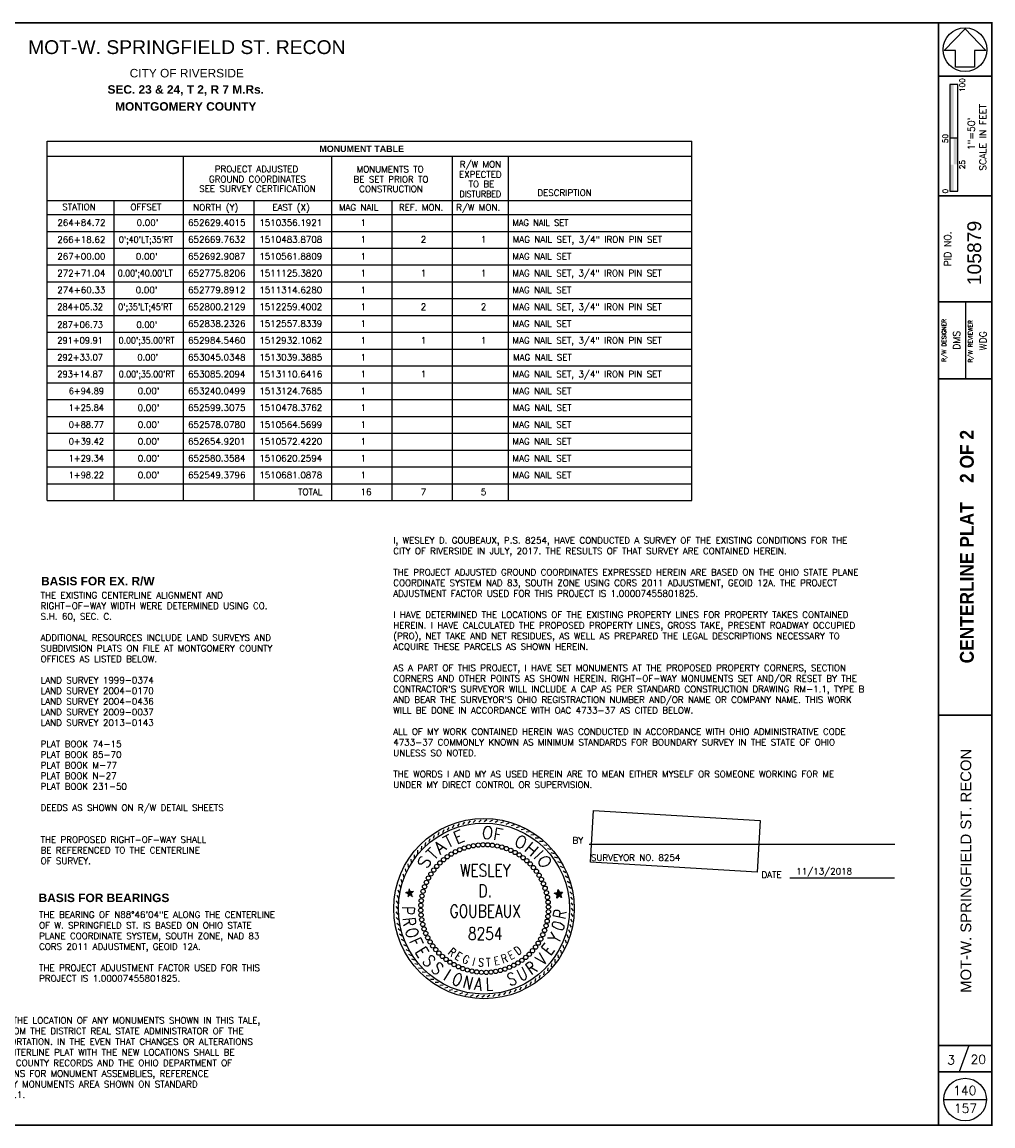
# Paper-space layout 'CENTERLINEPLAT (2)' of a CAD drawing. Extents: x -1.1 to 31.4, y 0 to 20.8.
# Tile 2 of 2: x 13.1 to 31.4, y 0 to 20.8. Entities that reach past the tile are written whole.
import ezdxf
from ezdxf.enums import TextEntityAlignment as Align

# ---------------------------------------------------------------- set-up
doc = ezdxf.new("R2010")
doc.units = 0
doc.header["$MEASUREMENT"] = 0
for name, color, linetype in [('BORDER', 7, 'Continuous'), ('SHEET', 7, 'Continuous'), ('SHEET_TXT', 9, 'Continuous'), ('STAMP_WDG', 20, 'Continuous'), ('text', 9, 'Continuous'), ('TEXT-FIELD', 11, 'Continuous')]:
    doc.layers.add(name, color=color, linetype=linetype)
doc.styles.add('ODOT', font='arialbd.ttf')
doc.styles.add('ROMANS', font='simplex.shx', dxfattribs={"width": 0.85})
doc.styles.add('SOLID', font='arialbd.ttf')
doc.styles.get("Standard").update_dxf_attribs({"font": 'simplex.shx'})
picture_1 = doc.add_image_def('image1.jpg', size_in_pixel=(1461, 455))

# ---------------------------------------------------------------- blocks, each defined once
blk = doc.blocks.new('*U287')
at = {"color": 0, "linetype": 'ByBlock', "lineweight": -2}
blk.add_lwpolyline([(-0.122, -0.23), (-0.122, -0.014), (-0.271, -0.014), (0, 0.271), (0.271, -0.014), (0.122, -0.014), (0.122, -0.23)], close=True, dxfattribs=at)
blk.add_circle((0, 0), 0.284, dxfattribs=at)
blk = doc.blocks.new('*X354')
at = {"color": 0}
for p, q in [((11.006, 5.045), (11.007, 5.046)), ((11.012, 5.041), (11.019, 5.048)), ((11.019, 5.037), (11.032, 5.05)), ((11.026, 5.033), (11.044, 5.052)), ((11.033, 5.03), (11.057, 5.054)), ((11.04, 5.026), (11.069, 5.055)), ((11.047, 5.022), (11.082, 5.057)), ((11.053, 5.018), (11.094, 5.059)), ((11.06, 5.014), (11.107, 5.061)), ((11.067, 5.011), (11.119, 5.063)), ((11.074, 5.007), (11.132, 5.065)), ((11.081, 5.003), (11.197, 5.12)), ((11.088, 4.999), (11.201, 5.112)), ((11.094, 4.996), (11.204, 5.105)), ((11.101, 4.992), (11.207, 5.098)), ((11.106, 4.859), (11.341, 5.094)), ((11.108, 4.871), (11.329, 5.092)), ((11.108, 4.988), (11.21, 5.09)), ((11.11, 4.884), (11.317, 5.091)), ((11.112, 4.897), (11.304, 5.089)), ((11.114, 4.909), (11.292, 5.087)), ((11.115, 4.984), (11.214, 5.083)), ((11.116, 4.922), (11.28, 5.086)), ((11.118, 4.934), (11.268, 5.084)), ((11.12, 4.947), (11.256, 5.082)), ((11.122, 4.959), (11.243, 5.081)), ((11.122, 4.981), (11.219, 5.078)), ((11.124, 4.972), (11.231, 5.079)), ((11.142, 5.075), (11.194, 5.127)), ((11.143, 5.087), (11.191, 5.134)), ((11.145, 5.099), (11.187, 5.142)), ((11.147, 5.112), (11.184, 5.149)), ((11.149, 5.124), (11.181, 5.156)), ((11.15, 5.137), (11.178, 5.164)), ((11.152, 5.149), (11.174, 5.171)), ((11.154, 5.161), (11.171, 5.178)), ((11.156, 5.174), (11.168, 5.186)), ((11.158, 5.186), (11.165, 5.193)), ((11.159, 5.199), (11.161, 5.2)), ((11.193, 4.935), (11.253, 4.995)), ((11.199, 4.931), (11.256, 4.987)), ((11.206, 4.927), (11.259, 4.98)), ((11.213, 4.923), (11.262, 4.972)), ((11.219, 4.919), (11.265, 4.965)), ((11.226, 4.915), (11.268, 4.957)), ((11.232, 4.911), (11.271, 4.95)), ((11.239, 4.907), (11.274, 4.942)), ((11.246, 4.903), (11.277, 4.934)), ((11.252, 4.899), (11.28, 4.927)), ((11.259, 4.895), (11.283, 4.919)), ((11.266, 4.891), (11.286, 4.912)), ((11.272, 4.887), (11.29, 4.904)), ((11.279, 4.883), (11.293, 4.897)), ((11.285, 4.879), (11.296, 4.889)), ((11.292, 4.875), (11.299, 4.882)), ((11.299, 4.871), (11.302, 4.874))]:
    blk.add_line(p, q, dxfattribs=at)
blk = doc.blocks.new('*X353')
at = {"color": 0}
for p, q in [((11.015, 5.04), (11.024, 5.049)), ((11.037, 5.027), (11.065, 5.055)), ((11.06, 5.014), (11.107, 5.061)), ((11.083, 5.002), (11.198, 5.117)), ((11.106, 4.989), (11.209, 5.093)), ((11.111, 4.888), (11.313, 5.09)), ((11.117, 4.93), (11.272, 5.085)), ((11.124, 4.972), (11.231, 5.079)), ((11.145, 5.099), (11.187, 5.142)), ((11.151, 5.141), (11.177, 5.166)), ((11.157, 5.182), (11.166, 5.191)), ((11.193, 4.935), (11.253, 4.995)), ((11.215, 4.922), (11.263, 4.97)), ((11.237, 4.908), (11.273, 4.945)), ((11.259, 4.895), (11.283, 4.919)), ((11.281, 4.882), (11.294, 4.894)), ((11.303, 4.868), (11.304, 4.869))]:
    blk.add_line(p, q, dxfattribs=at)

psp = doc.layouts.new('CENTERLINEPLAT (2)')

# ---------------------------------------------------------------- linework, layer by layer
at = {"layer": 'BORDER', "const_width": 0.02}
psp.add_lwpolyline([(30.019, 20.75), (31.375, 20.75)], dxfattribs=at)
at = {"layer": 'SHEET'}
for p, q in [((30.88, 15.497), (30.88, 14.047)), ((30.946, 1.5), (30.764, 1)), ((30.472, 0.48), (31.275, 0.48))]:
    psp.add_line(p, q, dxfattribs=at)
at = {"layer": 'SHEET', "const_width": 0.0315}
psp.add_lwpolyline([(0, 20.75), (31.375, 20.75), (31.375, 0), (0, 0)], close=True, dxfattribs=at)
for points in [[(30.375, 20.75), (30.375, 0)], [(30.372, 19.747), (31.375, 19.747)], [(30.372, 17.497), (31.375, 17.497)], [(30.372, 17.497), (31.375, 17.497)], [(30.372, 15.497), (31.375, 15.497)], [(30.378, 14.047), (31.381, 14.047)], [(31.375, 7.717), (30.372, 7.717)], [(31.375, 1.5), (30.372, 1.5)], [(31.375, 1), (30.372, 1)]]:
    psp.add_lwpolyline(points, dxfattribs=at)
at = {"layer": 'SHEET'}
psp.add_circle((30.873, 0.48), 0.401, dxfattribs=at)
at = {"layer": 'SHEET_TXT'}
for p, q in [((30.585, 19.59), (30.585, 17.584)), ((30.736, 19.59), (30.585, 19.59)), ((30.736, 17.584), (30.736, 19.59)), ((30.585, 18.587), (30.736, 18.587)), ((30.585, 17.584), (30.736, 17.584))]:
    psp.add_line(p, q, dxfattribs=at)
for points in [[(30.66, 18.587), (30.66, 19.59), (30.585, 18.584), (30.585, 19.59)], [(30.736, 18.087), (30.736, 18.587), (30.66, 18.087), (30.66, 18.587)], [(30.66, 17.584), (30.66, 18.084), (30.585, 17.584), (30.585, 18.084)]]:
    psp.add_solid(points, dxfattribs=at)
at = {"layer": 'STAMP_WDG'}
for p, q in [((21.257, 5.644), (21.225, 5.592)), ((21.357, 5.677), (21.322, 5.628)), ((21.458, 5.704), (21.42, 5.657)), ((21.561, 5.725), (21.52, 5.68)), ((21.665, 5.738), (21.621, 5.696)), ((21.77, 5.746), (21.724, 5.706)), ((21.875, 5.746), (21.826, 5.71)), ((21.98, 5.741), (21.929, 5.707)), ((22.084, 5.728), (22.031, 5.698)), ((22.187, 5.709), (22.132, 5.682)), ((22.289, 5.684), (22.233, 5.661)), ((22.389, 5.652), (22.331, 5.632)), ((22.487, 5.614), (22.428, 5.598)), ((20.886, 5.452), (20.867, 5.393)), ((20.974, 5.509), (20.952, 5.452)), ((21.065, 5.56), (21.04, 5.504)), ((21.16, 5.605), (21.131, 5.551)), ((22.582, 5.57), (22.522, 5.558)), ((22.675, 5.52), (22.614, 5.512)), ((22.764, 5.464), (22.703, 5.46)), ((20.645, 5.25), (20.638, 5.189)), ((20.721, 5.322), (20.71, 5.262)), ((20.801, 5.389), (20.786, 5.33)), ((22.849, 5.403), (22.788, 5.402)), ((22.93, 5.337), (22.869, 5.34)), ((23.007, 5.265), (22.947, 5.272)), ((23.08, 5.189), (23.02, 5.2)), ((20.446, 5.006), (20.45, 4.945)), ((20.507, 5.091), (20.508, 5.03)), ((20.573, 5.173), (20.57, 5.112)), ((23.147, 5.109), (23.088, 5.124)), ((23.209, 5.024), (23.151, 5.043)), ((20.34, 4.825), (20.352, 4.765)), ((20.39, 4.917), (20.398, 4.857)), ((23.266, 4.936), (23.209, 4.958)), ((23.317, 4.845), (23.262, 4.87)), ((20.258, 4.632), (20.278, 4.574)), ((20.296, 4.729), (20.312, 4.67)), ((23.363, 4.75), (23.309, 4.779)), ((23.402, 4.653), (23.35, 4.685)), ((23.435, 4.553), (23.385, 4.588)), ((20.201, 4.43), (20.228, 4.375)), ((20.226, 4.532), (20.249, 4.475)), ((23.145, 4.365), (23.208, 4.375)), ((23.201, 4.335), (23.145, 4.365)), ((23.208, 4.375), (23.217, 4.438)), ((23.217, 4.438), (23.242, 4.38)), ((23.243, 4.38), (23.302, 4.388)), ((23.302, 4.388), (23.259, 4.344)), ((23.462, 4.452), (23.414, 4.49)), ((23.482, 4.349), (23.437, 4.39)), ((20.169, 4.222), (20.203, 4.171)), ((20.182, 4.327), (20.212, 4.273)), ((23.191, 4.275), (23.201, 4.335)), ((23.231, 4.315), (23.191, 4.275)), ((23.283, 4.284), (23.231, 4.315)), ((23.259, 4.344), (23.283, 4.284)), ((23.496, 4.244), (23.454, 4.289)), ((23.503, 4.14), (23.464, 4.186)), ((20.164, 4.118), (20.2, 4.069)), ((20.164, 4.013), (20.204, 3.966)), ((23.498, 3.93), (23.465, 3.981)), ((23.504, 4.035), (23.468, 4.084)), ((20.172, 3.908), (20.214, 3.864)), ((20.185, 3.804), (20.23, 3.763)), ((23.467, 3.723), (23.44, 3.778)), ((23.486, 3.826), (23.456, 3.879)), ((20.206, 3.701), (20.253, 3.662)), ((20.233, 3.599), (20.282, 3.564)), ((23.41, 3.521), (23.39, 3.579)), ((23.441, 3.621), (23.418, 3.677)), ((20.266, 3.5), (20.318, 3.468)), ((20.305, 3.402), (20.359, 3.374)), ((23.327, 3.328), (23.315, 3.388)), ((23.372, 3.423), (23.356, 3.482)), ((20.35, 3.308), (20.406, 3.282)), ((20.401, 3.216), (20.458, 3.194)), ((20.458, 3.128), (20.517, 3.11)), ((23.161, 3.061), (23.16, 3.122)), ((23.222, 3.146), (23.217, 3.207)), ((23.278, 3.235), (23.269, 3.296)), ((20.521, 3.043), (20.58, 3.029)), ((20.588, 2.963), (20.648, 2.952)), ((23.023, 2.903), (23.03, 2.963)), ((23.094, 2.98), (23.098, 3.041)), ((20.66, 2.887), (20.721, 2.88)), ((20.737, 2.816), (20.798, 2.812)), ((20.819, 2.749), (20.88, 2.75)), ((22.782, 2.701), (22.8, 2.759)), ((22.867, 2.763), (22.881, 2.822)), ((22.947, 2.83), (22.958, 2.89)), ((20.904, 2.688), (20.965, 2.693)), ((20.993, 2.632), (21.053, 2.641)), ((21.085, 2.583), (21.145, 2.595)), ((21.169, 2.538), (21.228, 2.554)), ((21.266, 2.506), (21.324, 2.525)), ((21.366, 2.474), (21.423, 2.497)), ((22.197, 2.454), (22.235, 2.501)), ((22.298, 2.48), (22.334, 2.53)), ((22.398, 2.508), (22.431, 2.56)), ((22.496, 2.547), (22.525, 2.601)), ((22.602, 2.593), (22.628, 2.648)), ((22.694, 2.644), (22.716, 2.701)), ((21.468, 2.449), (21.523, 2.475)), ((21.571, 2.43), (21.624, 2.46)), ((21.676, 2.417), (21.727, 2.451)), ((21.78, 2.411), (21.829, 2.448)), ((21.885, 2.412), (21.932, 2.452)), ((21.99, 2.419), (22.034, 2.462)), ((22.094, 2.433), (22.135, 2.478))]:
    psp.add_line(p, q, dxfattribs=at)
for centre, radius in [((21.822, 4.076), 1.698), ((21.822, 4.076), 1.61), ((21.366, 5.183), 0.0405), ((21.45, 5.214), 0.0405), ((21.536, 5.24), 0.0405), ((21.624, 5.259), 0.0405), ((21.713, 5.271), 0.0405), ((21.803, 5.277), 0.0405), ((21.893, 5.276), 0.0405), ((21.982, 5.268), 0.0405), ((22.071, 5.254), 0.0405), ((22.158, 5.233), 0.0405), ((22.244, 5.205), 0.0405), ((22.327, 5.171), 0.0405), ((21.061, 4.996), 0.0405), ((21.132, 5.051), 0.0405), ((21.207, 5.101), 0.0405), ((21.285, 5.145), 0.0405), ((22.407, 5.132), 0.0405), ((22.485, 5.086), 0.0405), ((22.558, 5.034), 0.0405), ((22.628, 4.977), 0.0405), ((20.876, 4.801), 0.0405), ((20.933, 4.87), 0.0405), ((20.994, 4.935), 0.0405), ((22.693, 4.916), 0.0405), ((22.753, 4.849), 0.0405), ((22.808, 4.778), 0.0405), ((20.739, 4.569), 0.0405), ((20.778, 4.65), 0.0405), ((20.824, 4.727), 0.0405), ((22.858, 4.703), 0.0405), ((22.902, 4.625), 0.0405), ((22.94, 4.544), 0.0405), ((20.677, 4.401), 0.0405), ((20.705, 4.486), 0.0405), ((22.972, 4.46), 0.0405), ((22.998, 4.374), 0.0405), ((20.634, 4.135), 0.0405), ((20.642, 4.225), 0.0405), ((20.656, 4.313), 0.0405), ((23.017, 4.286), 0.0405), ((23.029, 4.197), 0.0405), ((20.633, 4.045), 0.0405), ((20.639, 3.956), 0.0405), ((23.026, 3.928), 0.0405), ((23.034, 4.017), 0.0405), ((23.035, 4.107), 0.0405), ((20.651, 3.867), 0.0405), ((20.67, 3.779), 0.0405), ((22.99, 3.752), 0.0405), ((23.011, 3.839), 0.0405), ((20.696, 3.693), 0.0405), ((20.727, 3.609), 0.0405), ((20.765, 3.527), 0.0405), ((22.889, 3.503), 0.0405), ((22.929, 3.583), 0.0405), ((22.963, 3.666), 0.0405), ((20.809, 3.449), 0.0405), ((20.859, 3.374), 0.0405), ((20.914, 3.303), 0.0405), ((22.792, 3.352), 0.0405), ((22.843, 3.425), 0.0405), ((20.975, 3.237), 0.0405), ((21.04, 3.175), 0.0405), ((21.109, 3.118), 0.0405), ((22.536, 3.102), 0.0405), ((22.607, 3.157), 0.0405), ((22.673, 3.217), 0.0405), ((22.735, 3.282), 0.0405), ((21.183, 3.067), 0.0405), ((21.26, 3.021), 0.0405), ((21.341, 2.981), 0.0405), ((21.424, 2.947), 0.0405), ((21.509, 2.92), 0.0405), ((21.597, 2.899), 0.0405), ((21.685, 2.884), 0.0405), ((21.775, 2.876), 0.0405), ((21.865, 2.875), 0.0405), ((21.954, 2.881), 0.0405), ((22.043, 2.893), 0.0405), ((22.131, 2.912), 0.0405), ((22.217, 2.938), 0.0405), ((22.301, 2.97), 0.0405), ((22.383, 3.008), 0.0405), ((22.461, 3.052), 0.0405)]:
    psp.add_circle(centre, radius, dxfattribs=at)
at = {"layer": 'text'}
for p, q in [((13.602, 18.524), (25.731, 18.524)), ((13.602, 11.758), (13.602, 18.524)), ((25.731, 11.758), (25.731, 18.524)), ((13.602, 18.239), (25.731, 18.239)), ((16.167, 11.758), (16.167, 18.239)), ((18.959, 11.758), (18.959, 18.239)), ((21.223, 18.239), (21.223, 11.758)), ((22.275, 18.239), (22.275, 11.758)), ((13.602, 17.408), (25.731, 17.408)), ((14.859, 17.408), (14.859, 11.758)), ((17.49, 17.408), (17.49, 11.758)), ((20.091, 17.408), (20.091, 11.758)), ((13.602, 17.143), (25.731, 17.143)), ((13.602, 16.826), (25.731, 16.826)), ((13.602, 16.51), (25.731, 16.51)), ((13.602, 16.193), (25.731, 16.193)), ((13.602, 15.876), (25.731, 15.876)), ((13.602, 15.559), (25.731, 15.559)), ((13.602, 15.242), (25.731, 15.242)), ((13.602, 14.926), (25.731, 14.926)), ((13.602, 14.609), (25.731, 14.609)), ((13.602, 14.292), (25.731, 14.292)), ((13.602, 13.975), (25.731, 13.975)), ((13.602, 13.658), (25.731, 13.658)), ((13.602, 13.342), (25.731, 13.342)), ((13.602, 13.025), (25.731, 13.025)), ((13.602, 12.708), (25.731, 12.708)), ((13.602, 12.391), (25.731, 12.391)), ((13.602, 12.074), (25.731, 12.074)), ((13.602, 11.758), (25.731, 11.758)), ((23.799, 5.29), (29.55, 5.29)), ((27.579, 4.654), (29.548, 4.654))]:
    psp.add_line(p, q, dxfattribs=at)

# ---------------------------------------------------------------- block references
at = {"layer": 'STAMP_WDG', "xscale": 0.4585628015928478, "yscale": 0.4585628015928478, "zscale": 0.4585628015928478}
for name, p in [('*X354', (15.298, 2.066)), ('*X354', (18.099, 2.052)), ('*X353', (18.099, 2.052))]:
    psp.add_blockref(name, p, dxfattribs=at)
at = {"layer": 'text', "xscale": 1.4501953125, "yscale": 1.4501953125, "zscale": 1.4501953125}
psp.add_blockref('*U287', (30.873, 20.248), dxfattribs=at)

# ---------------------------------------------------------------- texts
at = {"layer": 'SHEET', "style": 'ODOT', "width": 0.9}
psp.add_text('CENTERLINE PLAT    2 OF 2', height=0.26, rotation=90, dxfattribs=at).set_placement((31.037, 10.89), align=Align.CENTER)
at = {"layer": 'SHEET_TXT'}
for s, height, p in [('100', 0.1003, (30.872, 19.579)), ('SCALE IN FEET', 0.128, (31.273, 18.595)), ('1"=50\'', 0.128, (31.056, 18.662)), ('50', 0.1003, (30.552, 18.573)), ('25', 0.1003, (30.872, 18.082)), ('0', 0.1, (30.552, 17.584)), ('PID NO.', 0.128, (30.61, 16.496)), ('R/W DESIGNER', 0.08025, (30.517, 14.772)), ('R/W REVIEWER', 0.08025, (31.014, 14.755))]:
    psp.add_text(s, height=height, rotation=90, dxfattribs=at).set_placement(p, align=Align.CENTER)
at = {"layer": 'SHEET_TXT', "style": 'ODOT'}
for s, p in [('BASIS FOR EX. R/W', (14.557, 10.161)), ('BASIS FOR BEARINGS', (14.673, 4.198))]:
    psp.add_text(s, height=0.16, dxfattribs=at).set_placement(p, align=Align.CENTER)
at = {"layer": 'SHEET_TXT'}
psp.add_text('3', height=0.17, dxfattribs=at).set_placement((30.609, 1.142), align=Align.CENTER)
at = {"layer": 'SHEET_TXT', "color": 1, "insert": (20.116, 11.068), "char_height": 0.12, "width": 9.64157, "attachment_point": 1}
psp.add_mtext("{\\C256;I, WESLEY D. GOUBEAUX, P.S. 8254, HAVE CONDUCTED A SURVEY OF THE EXISTING CONDITIONS FOR THE CITY OF RIVERSIDE IN JULY, 2017. THE RESULTS OF THAT SURVEY ARE CONTAINED HEREIN.\\P}\\P{\\C256;THE PROJECT ADJUSTED GROUND COORDINATES EXPRESSED HEREIN ARE BASED ON THE OHIO STATE PLANE COORDINATE SYSTEM NAD 83, SOUTH ZONE USING CORS 2011 ADJUSTMENT, GEOID 12A. THE PROJECT ADJUSTMENT FACTOR USED FOR THIS PROJECT IS 1.00007455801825.\\P}\\P{\\C256;I HAVE DETERMINED THE LOCATIONS OF THE EXISTING PROPERTY LINES FOR PROPERTY TAKES CONTAINED HEREIN. I HAVE CALCULATED THE PROPOSED PROPERTY LINES, GROSS TAKE, PRESENT ROADWAY OCCUPIED (PRO), NET TAKE AND NET RESIDUES, AS WELL AS PREPARED THE LEGAL DESCRIPTIONS NECESSARY TO ACQUIRE THESE PARCELS AS SHOWN HEREIN. \\P\\PAS A PART OF THIS PROJECT, I HAVE SET MONUMENTS AT THE PROPOSED PROPERTY CORNERS, SECTION CORNERS AND OTHER POINTS AS SHOWN HEREIN. RIGHT-OF-WAY MONUMENTS SET AND/OR RESET BY THE CONTRACTOR'S SURVEYOR WILL INCLUDE A CAP AS PER STANDARD CONSTRUCTION DRAWING RM-1.1, TYPE B AND BEAR THE SURVEYOR'S OHIO REGISTRACTION NUMBER AND/OR NAME OR COMPANY NAME. THIS WORK WILL BE DONE IN ACCORDANCE WITH OAC 4733-37 AS CITED BELOW. \\P\\PALL OF MY WORK CONTAINED HEREIN WAS CONDUCTED IN ACCORDANCE WITH OHIO ADMINISTRATIVE CODE 4733-37 COMMONLY KNOWN AS MINIMUM STANDARDS FOR BOUNDARY SURVEY IN THE STATE OF OHIO UNLESS SO NOTED. \\P\\PTHE WORDS I AND MY AS USED HEREIN ARE TO MEAN EITHER MYSELF OR SOMEONE WORKING FOR ME UNDER MY DIRECT CONTROL OR SUPERVISION.}", dxfattribs=at)
at = {"layer": 'STAMP_WDG', "style": 'ROMANS'}
for s, height, rotation, p in [('OF', 0.2293, 350.5869, (21.765, 5.409)), ('T', 0.229, 27.2172, (21.137, 5.206)), ('E', 0.229, 22.4782, (21.305, 5.288)), ('O', 0.229, 152.5812, (22.666, 5.382)), ('T', 0.229, 45.4987, (20.877, 4.968)), ('A', 0.229, 39.6444, (20.997, 5.091)), ('H', 0.229, 139.4978, (22.878, 5.21)), ('S', 0.229, 61.233, (20.75, 4.809)), ('I', 0.229, 312.5609, (22.741, 5.042)), ('O', 0.229, 294.9837, (22.815, 5.01))]:
    psp.add_text(s, height=height, rotation=rotation, dxfattribs=at).set_placement(p)
at = {"layer": 'STAMP_WDG', "style": 'ROMANS', "width": 0.8}
for s, p in [('WESLEY', (21.846, 4.677)), ('D.', (21.846, 4.294)), ('GOUBEAUX', (21.846, 3.911)), ('8254', (21.846, 3.486))]:
    psp.add_text(s, height=0.2368, dxfattribs=at).set_placement(p, align=Align.CENTER)
at = {"layer": 'STAMP_WDG'}
psp.add_text('11/13/2018', height=0.12, dxfattribs=at).set_placement((27.698, 4.718))
at = {"layer": 'STAMP_WDG', "style": 'ROMANS', "width": 0.8}
for s, height, rotation, p in [('P', 0.233, 268.2605, (20.282, 4.123)), ('R', 0.233, 77.5019, (23.346, 3.867)), ('R', 0.233, 276.7226, (20.292, 3.896)), ('0', 0.233, 69.0398, (23.298, 3.636)), ('O', 0.233, 285.1847, (20.335, 3.673)), ('Y', 0.233, 60.5777, (23.218, 3.405)), ('F', 0.233, 293.6467, (20.41, 3.458)), ('E', 0.233, 302.1088, (20.517, 3.257)), ('R', 0.155, 320.731, (21.131, 3.231)), ('D', 0.155, 35.6841, (22.459, 3.19)), ('E', 0.233, 52.1157, (23.071, 3.181)), ('S', 0.233, 310.5709, (20.652, 3.074)), ('E', 0.155, 329.0591, (21.261, 3.14)), ('G', 0.155, 337.3873, (21.402, 3.069)), ('I', 0.155, 345.7154, (21.591, 3.005)), ('S', 0.155, 354.0435, (21.709, 2.991)), ('T', 0.155, 2.3716, (21.867, 2.986)), ('E', 0.155, 10.6997, (22.025, 3.004)), ('R', 0.155, 19.0278, (22.178, 3.044)), ('E', 0.155, 27.3559, (22.324, 3.107)), ('V', 0.233, 43.6536, (22.926, 2.99)), ('S', 0.233, 319.0329, (20.812, 2.913)), ('I', 0.233, 327.495, (21.042, 2.747)), ('U', 0.233, 26.7295, (22.515, 2.7)), ('R', 0.233, 35.1915, (22.71, 2.817)), ('O', 0.233, 335.9571, (21.194, 2.669)), ('N', 0.233, 344.4191, (21.408, 2.592)), ('A', 0.233, 352.8812, (21.631, 2.547)), ('L', 0.233, 1.3433, (21.858, 2.536)), ('S', 0.233, 18.2674, (22.305, 2.613))]:
    psp.add_text(s, height=height, rotation=rotation, dxfattribs=at).set_placement(p)
at = {"layer": 'text', "style": 'SOLID'}
psp.add_text('MONUMENT TABLE', height=0.12, dxfattribs=at).set_placement((19.521, 18.32), align=Align.CENTER)
at = {"layer": 'text'}
for s, p in [('R/W MON', (21.757, 18.028)), ('PROJECT ADJUSTED', (17.542, 17.939)), ('MONUMENTS TO', (20.056, 17.936)), ('EXPECTED', (21.753, 17.837)), ('SEE SURVEY CERTIFICATION', (17.56, 17.568)), ('GROUND COORDINATES', (17.56, 17.748)), ('BE SET PRIOR TO', (20.073, 17.745)), ('CONSTRUCTION', (20.073, 17.565)), ('TO BE ', (21.816, 17.657)), ('DESCRIPTION', (23.338, 17.492))]:
    psp.add_text(s, height=0.12, dxfattribs=at).set_placement(p, align=Align.CENTER)
at = {"layer": 'text', "width": 0.9}
psp.add_text('DISTURBED', height=0.12, dxfattribs=at).set_placement((21.753, 17.468), align=Align.CENTER)
at = {"layer": 'text'}
for s, p in [('STATION', (13.888, 17.226)), ('OFFSET', (15.171, 17.223)), ('NORTH (Y)', (16.352, 17.216)), ('EAST (X)', (17.841, 17.216)), ('MAG NAIL', (19.093, 17.216)), ('REF. MON.', (20.222, 17.216)), ('R/W MON.', (21.299, 17.216)), ('264+84.72', (13.796, 16.929)), ("0.00'", (15.286, 16.929)), ('652629.4015', (16.255, 16.929)), ('1510356.1921', (17.596, 16.929)), ('1', (19.5, 16.929)), ('266+18.62', (13.794, 16.611)), ('652669.7632', (16.255, 16.613)), ('1510483.8708', (17.596, 16.613)), ('1', (19.5, 16.613)), ('2', (20.632, 16.613)), ('1', (21.764, 16.613)), ('MAG NAIL SET, 3/4" IRON PIN SET', (22.364, 16.613)), ("0.00'", (15.273, 16.294)), ('652692.9087', (16.255, 16.296)), ('1510561.8809', (17.596, 16.296)), ('MAG NAIL SET', (22.359, 16.296)), ('267+00.00', (13.794, 16.294)), ('1', (19.5, 16.296)), ('272+71.04', (13.794, 15.979)), ('652775.8206', (16.255, 15.979)), ('1511125.3820', (17.596, 15.979)), ('1', (19.5, 15.979)), ('1', (20.632, 15.979)), ('1', (21.764, 15.979)), ('MAG NAIL SET, 3/4" IRON PIN SET', (22.359, 15.979)), ('274+60.33', (13.794, 15.661)), ("0.00'", (15.269, 15.661)), ('652779.8912', (16.255, 15.662)), ('1511314.6280', (17.596, 15.662)), ('1', (19.5, 15.662)), ('MAG NAIL SET', (22.359, 15.662)), ('652800.2129', (16.255, 15.345)), ('1512259.4002', (17.596, 15.345)), ('1', (19.5, 15.345)), ('2', (20.632, 15.345)), ('2', (21.764, 15.345)), ('MAG NAIL SET, 3/4" IRON PIN SET', (22.359, 15.345)), ('652838.2326', (16.255, 15.029)), ('1512557.8339', (17.596, 15.029)), ('1', (19.5, 15.029)), ('MAG NAIL SET', (22.359, 15.029)), ('652984.5460', (16.255, 14.712)), ('1512932.1062', (17.596, 14.712)), ('1', (19.5, 14.712)), ('1', (20.632, 14.712)), ('1', (21.764, 14.712)), ('MAG NAIL SET, 3/4" IRON PIN SET', (22.359, 14.712)), ('653045.0348', (16.255, 14.395)), ('1513039.3885', (17.596, 14.395)), ('1', (19.5, 14.395)), ('MAG NAIL SET', (22.369, 14.395)), ('653085.2094', (16.255, 14.078)), ('1513110.6416', (17.596, 14.078)), ('1', (19.5, 14.078)), ('1', (20.632, 14.078)), ('MAG NAIL SET, 3/4" IRON PIN SET', (22.359, 14.078)), ("0.00'", (15.306, 13.761)), ('653240.0499', (16.255, 13.761)), ('1513124.7685', (17.596, 13.761)), ('1', (19.5, 13.761)), ('MAG NAIL SET', (22.359, 13.761)), ("0.00'", (15.305, 13.443)), ('652599.3075', (16.255, 13.445)), ('1510478.3762', (17.596, 13.445)), ('1', (19.5, 13.445)), ('MAG NAIL SET', (22.364, 13.445)), ("0.00'", (15.309, 13.126)), ('652578.0780', (16.255, 13.128)), ('1510564.5699', (17.596, 13.128)), ('1', (19.5, 13.128)), ('MAG NAIL SET', (22.359, 13.128)), ("0.00'", (15.307, 12.811)), ('652654.9201', (16.255, 12.811)), ('1510572.4220', (17.596, 12.811)), ('1', (19.5, 12.811)), ('MAG NAIL SET', (22.359, 12.811)), ("0.00'", (15.309, 12.493)), ('652580.3584', (16.255, 12.494)), ('1510620.2594', (17.596, 12.494)), ('1', (19.5, 12.494)), ('MAG NAIL SET', (22.359, 12.494)), ("0.00'", (15.307, 12.177)), ('652549.3796', (16.255, 12.177)), ('1510681.0878', (17.596, 12.177)), ('1', (19.5, 12.177)), ('MAG NAIL SET', (22.359, 12.177)), ('TOTAL', (18.325, 11.861)), ('16', (19.5, 11.861)), ('7', (20.632, 11.861)), ('5', (21.764, 11.861)), ('BY', (23.487, 5.299)), ('SURVEYOR NO. 8254', (23.834, 4.976)), ('DATE', (27.042, 4.652))]:
    psp.add_text(s, height=0.12, dxfattribs=at).set_placement(p)
for s, width, p in [('MAG NAIL SET', 0.95, (22.359, 16.929)), ("0';40'LT;35'RT", 0.9, (14.953, 16.611)), ("0.00';40.00'LT", 0.9, (14.932, 15.979)), ('284+05.32', 0.95, (13.794, 15.345)), ("0';35'LT;45'RT", 0.9, (14.94, 15.345)), ('287+06.73', 0.95, (13.794, 15.008)), ("0.00'", 0.95, (15.285, 15.008)), ('291+09.91', 0.95, (13.794, 14.712)), ("0.00';35.00'RT", 0.9, (14.949, 14.712)), ('292+33.07', 0.95, (13.794, 14.394)), ("0.00'", 0.95, (15.302, 14.394)), ('293+14.87', 0.95, (13.794, 14.078)), ("0.00';35.00'RT", 0.9, (14.951, 14.078)), ('6+94.89', 0.95, (14.009, 13.761)), ('1+25.84', 0.95, (14.009, 13.445)), ('0+88.77', 0.95, (14.009, 13.128)), ('0+39.42', 0.95, (14.009, 12.811)), ('1+29.34', 0.95, (14.009, 12.494)), ('1+98.22', 0.95, (14.009, 12.177))]:
    psp.add_text(s, height=0.12, dxfattribs=dict(at, width=width)).set_placement(p)
at = {"layer": 'text', "char_height": 0.12, "attachment_point": 1}
for s, insert, width in [('THE EXISTING CENTERLINE ALIGNMENT AND RIGHT-OF-WAY WIDTH WERE DETERMINED USING CO. S.H. 60, SEC. C. \\P\\PADDITIONAL RESOURCES INCLUDE LAND SURVEYS AND SUBDIVISION PLATS ON FILE AT MONTGOMERY COUNTY OFFICES AS LISTED BELOW.\\P\\PLAND SURVEY 1999-0374\\PLAND SURVEY 2004-0170\\PLAND SURVEY 2004-0436\\PLAND SURVEY 2009-0037\\PLAND SURVEY 2013-0143\\P\\PPLAT BOOK 74-15\\PPLAT BOOK 85-70\\PPLAT BOOK M-77\\PPLAT BOOK N-27\\PPLAT BOOK 231-50\\P\\PDEEDS AS SHOWN ON R/W DETAIL SHEETS\\P\\P\\PTHE PROPOSED RIGHT-OF-WAY SHALL \\PBE REFERENCED TO THE CENTERLINE \\POF SURVEY.', (13.48, 10.036), 4.78762), ('\\A1;THE BEARING OF N88%%D46\'04"E ALONG THE CENTERLINE OF W. SPRINGFIELD ST. IS BASED ON OHIO STATE PLANE COORDINATE SYSTEM, SOUTH ZONE, NAD 83 CORS 2011 ADJUSTMENT, GEOID 12A. \\P\\PTHE PROJECT ADJUSTMENT FACTOR USED FOR THIS PROJECT IS {\\A0;1.00007455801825}.', (13.452, 4.021), 4.92967), ('\\A1;CHANGES OR ALTERATIONS TO THE LOCATION OF ANY MONUMENTS SHOWN IN THIS TALE, REQUIRES PRIOR APPROVAL FROM THE DISTRICT REAL STATE ADMINISTRATOR OF THE OHIO DEPARTMENT OF TRANSPORTATION. IN THE EVEN THAT CHANGES OR ALTERATIONS ARE APPROVED, A REVISED CENTERLINE PLAT WITH THE NEW LOCATIONS SHALL BE RECORDED IN THE APPLICABLE COUNTY RECORDS AND THE OHIO DEPARTMENT OF TRANSPORTATION. SPECIFICATIONS FOR MONUMENT ASSEMBLIES, REFERENCE MONUMENTS AND RIGHT OF WAY MONUMENTS AREA SHOWN ON STANDARD CONSTRUCTION DRAWING RM-1.1.', (10.459, 2.031), 7.81946)]:
    psp.add_mtext(s, dxfattribs=dict(at, insert=insert, width=width))
at = {"layer": 'TEXT-FIELD', "attachment_point": 5, "style": 'ODOT'}
for s, insert, char_height in [('{\\fSwis721 Blk BT|b0|i0|c0|p34;MOT-W. SPRINGFIELD ST. RECON}', (16.231, 20.292), 0.26), ('{\\fSwis721 Blk BT|b0|i0|c0|p34;CITY OF RIVERSIDE}', (16.231, 19.803), 0.16), ('MONTGOMERY COUNTY', (16.211, 19.176), 0.16)]:
    psp.add_mtext(s, dxfattribs=dict(at, insert=insert, char_height=char_height))
at = {"layer": 'TEXT-FIELD', "insert": (16.211, 19.479), "char_height": 0.16, "width": 3.66354, "attachment_point": 5, "style": 'ODOT'}
psp.add_mtext('SEC. 23 & 24, T 2, R 7 M.Rs.', dxfattribs=at)
at = {"layer": 'TEXT-FIELD', "insert": (31.048, 16.418), "char_height": 0.26, "attachment_point": 5, "rotation": 90, "style": 'ODOT'}
psp.add_mtext('{\\fSwis721 Blk BT|b0|i0|c0|p34;105879}', dxfattribs=at)
at = {"layer": 'TEXT-FIELD', "attachment_point": 5, "rotation": 90}
for s, insert, char_height in [('DMS', (30.716, 14.775), 0.128), ('WDG', (31.211, 14.765), 0.128), ('{\\fSwis721 Blk BT|b0|i0|c0|p34;MOT-W. SPRINGFIELD ST. RECON}', (30.89, 4.787), 0.2)]:
    psp.add_mtext(s, dxfattribs=dict(at, insert=insert, char_height=char_height))
at = {"layer": 'TEXT-FIELD', "char_height": 0.17, "attachment_point": 5}
for s, insert in [('20', (31.122, 1.236)), ('140', (30.869, 0.651)), ('157', (30.881, 0.316))]:
    psp.add_mtext(s, dxfattribs=dict(at, insert=insert))

# ---------------------------------------------------------------- pictures from other files: only their frames are drawn
at = {"layer": 'STAMP_WDG', "color": 251}
image = psp.add_image(picture_1, insert=(23.824, 4.947), size_in_units=(3.141, 0.978), rotation=-3.4403, dxfattribs=at)
image.dxf.flags = 7

doc.saveas('drawing.dxf')
